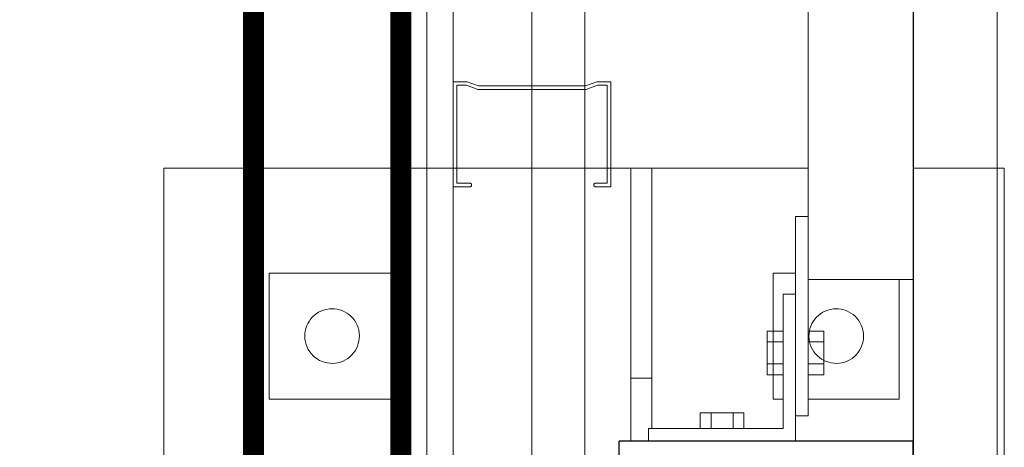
# Model space of a CAD drawing. Header units: millimetres. Extents: x -13532 to 2392, y -5241 to 5322.
# Tile 154 of 256: x -10351 to -10304, y 1102 to 1122. Entities that reach past the tile are written whole.
import ezdxf

# ---------------------------------------------------------------- set-up
doc = ezdxf.new("R2010")
doc.units = ezdxf.units.MM
doc.linetypes.add('DASHED', pattern=[19.05, 12.7, -6.35])
doc.linetypes.add('KRESKAKROPKA2', pattern=[12.7, 6.35, -3.175, 0, -3.175])
doc.layers.get('0').update_dxf_attribs({"lineweight": 9, "true_color": 0x939393})
doc.layers.get('Defpoints').update_dxf_attribs({"true_color": 0xdae6d4})
for name, color, linetype, lineweight, true_color in [('a___wymiary', 7, 'Continuous', 5, 0x666666), ('batting - AGP1', 7, 'Continuous', 5, 0xadadad), ('KONSTRUKCJA - CIE - AGP1', 7, 'Continuous', 5, 0xbfbfbf), ('Meble - AGP1', 7, 'Continuous', 15, 0x999999), ('OSI', 7, 'KRESKAKROPKA2', 5, 0x7f7f7f), ('profil - AGP1', 7, 'Continuous', 5, 0x3f3f3f), ('wymiary', 7, 'Continuous', 5, 0x7f7f7f), ('WYMIARY - AGP1', 7, 'Continuous', 5, 0x716d5a), ('zigzag - AGP1', 7, 'Continuous', 9, 0xa5a5a5)]:
    doc.layers.add(name, color=color, linetype=linetype, lineweight=lineweight, true_color=true_color)
for name, color, linetype, lineweight in [('cz-gr', 122, 'Continuous', 30), ('cz-sr', 150, 'Continuous', 15), ('GK - ŚRODEK - AGP1', 32, 'Continuous', 5), ('TS_INNE_OBIEKTY', 204, 'Continuous', 30)]:
    doc.layers.add(name, color=color, linetype=linetype, lineweight=lineweight)
doc.styles.add('ARIAL NARROW', font='ARIALN.TTF', dxfattribs={"width": 0.9})
doc.linetypes.add('BATTING', pattern='A,0.0001,-0.1,[134,ltypeshp.shx,S=0.1,R=0,X=-0.1,Y=0],-0.2,[134,ltypeshp.shx,S=0.1,R=180,X=0.1,Y=0],-0.1', length=0.4001)
doc.linetypes.add('ZIGZAG', pattern='A,0.00254,-5.08,[131,ltypeshp.shx,S=5.08,R=0,X=-5.08,Y=0],-10.16,[131,ltypeshp.shx,S=5.08,R=180,X=5.08,Y=0],-5.08', length=20.32254)
doc.dimstyles.new('wymiary agp1', dxfattribs={"dimtxt": 15, "dimasz": 5, "dimexe": 5, "dimexo": 5, "dimgap": 1.8, "dimtad": 1, "dimdec": 3, "dimrnd": 0.5, "dimdsep": 46, "dimtxsty": 'ARIAL NARROW', "dimblk": 'znacznik', "dimcen": 1.5, "dimse1": 1, "dimse2": 1, "dimclrd": 256, "dimclre": 256, "dimazin": 0, "dimtfac": 1, "dimtdec": 3, "dimtmove": 1, "dimatfit": 3, "dimldrblk": 'znacznik', "dimfxl": 1000, "dimfxlon": 1, "dimlwd": -1, "dimarcsym": 0})

# ---------------------------------------------------------------- blocks, each defined once
blk = doc.blocks.new('*U723')
at = {"linetype": 'DASHED', "const_width": 1}
blk.add_lwpolyline([(-25, 0), (570.612, 0), (570.612, -7), (-25, -7)], close=True, dxfattribs=at)
blk = doc.blocks.new('znacznik')
at = {"layer": 'a___wymiary'}
for p, q in [((0, 1.3936), (0, -1.3936)), ((1.3936, 0), (-1.3936, 0))]:
    blk.add_line(p, q, dxfattribs=at)
at = {"layer": 'a___wymiary', "const_width": 0.2}
blk.add_lwpolyline([(0.8759, 0.8759), (-0.8759, -0.8759)], dxfattribs=at)
blk = doc.blocks.new('*D569')
at = {"layer": 'Defpoints', "color": 0}
for p in [(-10337.106, 1244.623), (-11516.107, 1092.924), (-10337.106, 1092.924)]:
    blk.add_point(p, dxfattribs=at)
at = {"layer": 'WYMIARY - AGP1'}
blk.add_line((-11511.107, 1244.623), (-10342.106, 1244.623), dxfattribs=at)
at = {"layer": 'WYMIARY - AGP1', "xscale": 5, "yscale": 5, "zscale": 5, "rotation": 180}
blk.add_blockref('znacznik', (-11516.107, 1244.623), dxfattribs=at)
at = {"layer": 'WYMIARY - AGP1', "xscale": 5, "yscale": 5, "zscale": 5}
blk.add_blockref('znacznik', (-10337.106, 1244.623), dxfattribs=at)
at = {"layer": 'WYMIARY - AGP1', "color": 18, "true_color": 0x000000, "insert": (-10926.606, 1254.082), "char_height": 15, "attachment_point": 5, "style": 'ARIAL NARROW'}
blk.add_mtext('1179', dxfattribs=at)
blk = doc.blocks.new('*D570')
at = {"layer": 'Defpoints', "color": 0}
for p in [(-10082.838, 1466.415), (-10082.838, 1244.623), (-10301.107, 1109.154)]:
    blk.add_point(p, dxfattribs=at)
at = {"layer": 'WYMIARY - AGP1'}
blk.add_line((-10296.107, 1244.623), (-10087.838, 1244.623), dxfattribs=at)
at = {"layer": 'WYMIARY - AGP1', "xscale": 5, "yscale": 5, "zscale": 5, "rotation": 180}
blk.add_blockref('znacznik', (-10301.107, 1244.623), dxfattribs=at)
at = {"layer": 'WYMIARY - AGP1', "xscale": 5, "yscale": 5, "zscale": 5}
blk.add_blockref('znacznik', (-10082.838, 1244.623), dxfattribs=at)
at = {"layer": 'WYMIARY - AGP1', "color": 18, "true_color": 0x000000, "insert": (-10162.495, 1254.082), "char_height": 15, "attachment_point": 5, "style": 'ARIAL NARROW'}
blk.add_mtext('218.5', dxfattribs=at)
blk = doc.blocks.new('osi')
at = {"layer": 'OSI', "ltscale": 10}
blk.add_line((-10324.438, 845.854), (-10324.438, 3158.854), dxfattribs=at)
blk = doc.blocks.new('konstrukcja 2025.01.09')
at = {"layer": 'KONSTRUKCJA - CIE - AGP1', "linetype": 'Continuous'}
for p, q in [((2955.853, 6064.065), (2955.853, 6417.665)), ((2950.853, 6067.065), (2950.853, 6414.665)), ((2920.186, 6069.365), (2942.402, 6069.365)), ((2920.186, 6069.365), (2920.186, 6029.365)), ((2942.402, 6056.365), (2942.402, 6069.365)), ((2943.402, 6069.365), (2942.402, 6069.365)), ((2943.402, 6069.365), (2950.853, 6069.365)), ((2943.402, 6056.965), (2943.402, 6069.365)), ((2955.853, 6069.365), (2960.186, 6069.365)), ((2960.186, 6029.365), (2960.186, 6069.365)), ((2950.253, 6067.065), (2950.253, 6057.565)), ((2950.253, 6067.065), (2950.853, 6067.065)), ((2950.853, 6067.065), (2950.853, 6057.565)), ((2931.186, 6064.365), (2925.186, 6064.365)), ((2925.186, 6064.365), (2925.186, 6058.365)), ((2931.186, 6058.365), (2931.186, 6064.365)), ((2949.186, 6058.365), (2949.186, 6064.365)), ((2949.186, 6064.365), (2950.253, 6064.365)), ((2950.853, 6064.065), (2955.853, 6064.065)), ((2955.186, 6058.365), (2955.186, 6064.065)), ((2949.653, 6056.965), (2949.653, 6063.365)), ((2949.653, 6063.365), (2950.253, 6063.365)), ((2950.253, 6063.365), (2950.253, 6056.365)), ((2948.903, 6061.604), (2949.653, 6061.604)), ((2948.903, 6059.525), (2948.903, 6061.604)), ((2951.603, 6061.604), (2950.853, 6061.604)), ((2951.603, 6059.525), (2951.603, 6061.604)), ((2948.903, 6061.084), (2949.653, 6061.084)), ((2950.853, 6061.084), (2951.603, 6061.084)), ((2948.903, 6060.045), (2949.653, 6060.045)), ((2950.853, 6060.045), (2951.603, 6060.045)), ((2942.402, 6059.365), (2943.402, 6059.365)), ((2949.653, 6059.525), (2948.903, 6059.525)), ((2950.853, 6059.525), (2951.603, 6059.525)), ((2925.186, 6058.365), (2931.186, 6058.365)), ((2949.186, 6058.365), (2949.653, 6058.365)), ((2950.853, 6058.365), (2955.186, 6058.365)), ((2945.714, 6056.965), (2945.714, 6057.715)), ((2945.714, 6057.715), (2947.792, 6057.715)), ((2946.233, 6056.965), (2946.233, 6057.715)), ((2947.273, 6056.965), (2947.273, 6057.715)), ((2947.792, 6056.965), (2947.792, 6057.715)), ((2950.253, 6057.565), (2950.853, 6057.565)), ((2943.253, 6056.365), (2943.253, 6056.965)), ((2943.253, 6056.965), (2949.653, 6056.965))]:
    blk.add_line(p, q, dxfattribs=at)
for centre, start, end in [((2928.186, 6061.365), 108, 288), ((2928.186, 6061.365), 108, 288), ((2928.186, 6061.365), 288, 108), ((2928.186, 6061.365), 288, 108), ((2952.186, 6061.365), 108, 288), ((2952.186, 6061.365), 108, 288), ((2952.186, 6061.365), 288, 108), ((2952.186, 6061.365), 288, 108)]:
    blk.add_arc(centre, 1.3, start, end, dxfattribs=at)
at = {"layer": 'TS_INNE_OBIEKTY', "linetype": 'Continuous'}
for p, q in [((2941.853, 6042.365), (2941.853, 6056.365)), ((2955.853, 6056.365), (2941.853, 6056.365)), ((2955.853, 6042.365), (2955.853, 6056.365))]:
    blk.add_line(p, q, dxfattribs=at)

msp = doc.modelspace()

# ---------------------------------------------------------------- linework, layer by layer
at = {"layer": 'batting - AGP1', "linetype": 'BATTING', "ltscale": 8}
msp.add_lwpolyline([(-10326.8566, 2624.8172), (-10326.8564, 1088.2212)], dxfattribs=at)
at = {"layer": 'cz-gr'}
for p, q in [((-10308.7069, 2218.8546), (-10308.7069, 1087.8541)), ((-10333.1066, 1087.8544), (-10333.1066, 2016.4662))]:
    msp.add_line(p, q, dxfattribs=at)
at = {"layer": 'GK - ŚRODEK - AGP1'}
for p, q in [((-10330.6066, 1087.8544), (-10330.6066, 2018.9662)), ((-10331.8566, 1087.8544), (-10331.8566, 2017.7162))]:
    msp.add_line(p, q, dxfattribs=at)
at = {"layer": 'profil - AGP1', "ltscale": 5}
msp.add_lwpolyline([(-10329.4064, 1118.7662), (-10329.9398, 1118.9661), (-10330.6064, 1118.9661), (-10330.6063, 1113.9661), (-10329.8563, 1113.9661), (-10329.7861, 1113.9651), (-10329.736, 1114.0144), (-10329.736, 1114.0846), (-10329.7861, 1114.1339), (-10329.8563, 1114.1328), (-10330.4396, 1114.1328), (-10330.4398, 1118.7995), (-10329.97, 1118.7995), (-10329.4366, 1118.5995), (-10324.2762, 1118.5996), (-10323.7429, 1118.7996), (-10323.2731, 1118.7996), (-10323.273, 1114.133), (-10323.8563, 1114.133), (-10323.9143, 1114.0867), (-10323.9143, 1114.0125), (-10323.8563, 1113.9663), (-10323.1063, 1113.9663), (-10323.1064, 1118.9663), (-10323.7731, 1118.9663), (-10324.3064, 1118.7663)], close=True, dxfattribs=at)
at = {"layer": 'zigzag - AGP1', "linetype": 'ZIGZAG', "ltscale": 0.6}
msp.add_line((-10304.7069, 2218.8546), (-10304.7069, 1087.8541), dxfattribs=at)

# ---------------------------------------------------------------- block references
at = {"layer": 'cz-sr'}
msp.add_blockref('osi', (0.0999, 0), dxfattribs=at)
at = {"layer": 'Meble - AGP1', "rotation": 270}
msp.add_blockref('*U723', (-10333.106, 1658.4661), dxfattribs=at)
at = {"layer": 'wymiary'}
msp.add_blockref('konstrukcja 2025.01.09', (-13264.5595, -4954.5109), dxfattribs=at)

# ---------------------------------------------------------------- dimensions: what is measured, and where the dimension line sits
at = {"layer": 'WYMIARY - AGP1'}
dim = msp.add_linear_dim(base=(-10082.838, 1244.6234), p1=(-10301.1066, 1109.1541), p2=(-10082.838, 1466.4148), dimstyle='wymiary agp1', override={"dimclrd": 256, "dimclre": 256}, dxfattribs=at)
dim.commit()
dim.dimension.update_dxf_attribs({"geometry": '*D570', "text_midpoint": (-10162.4952, 1244.6234), "dimtype": 160})
dim = msp.add_linear_dim(base=(-10337.106, 1244.6234), p1=(-11516.1068, 1092.9245), p2=(-10337.106, 1092.9245), dimstyle='wymiary agp1', override={"dimclrd": 256, "dimclre": 256}, dxfattribs=at)
dim.commit()
dim.dimension.update_dxf_attribs({"geometry": '*D569', "text_midpoint": (-10926.6064, 1254.082)})

doc.saveas('drawing.dxf')
